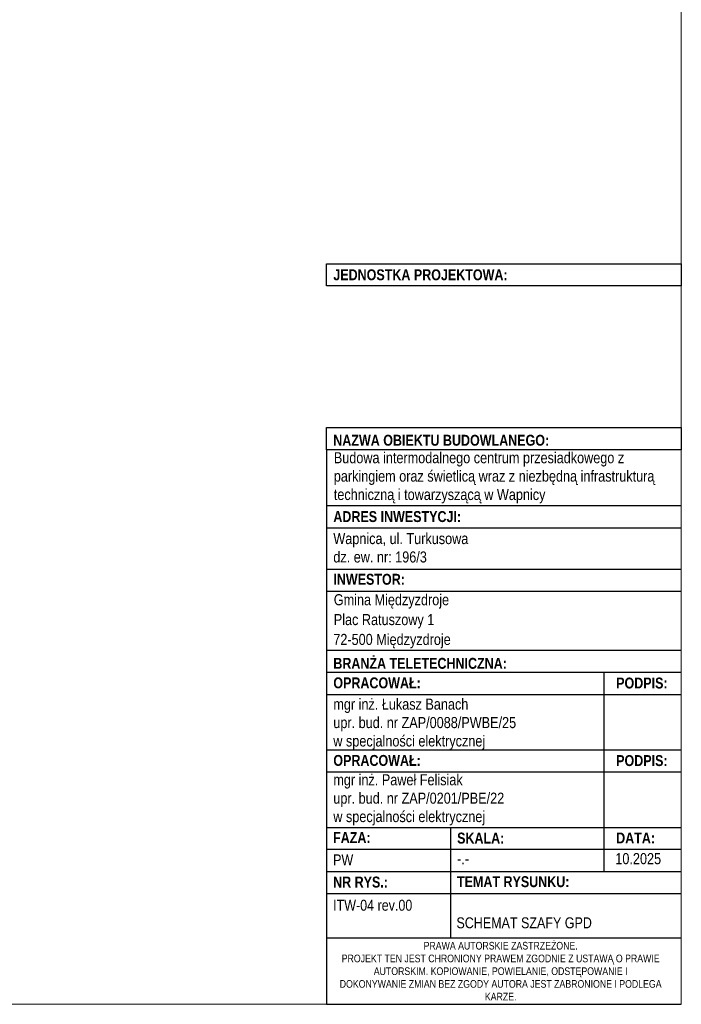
# Model space of a CAD drawing. Header units: millimetres. Extents: x 3585 to 3995, y 1397 to 1684.
# Tile 15 of 15: x 3875 to 3995, y 1397 to 1575. Entities that reach past the tile are written whole.
import ezdxf

# ---------------------------------------------------------------- set-up
doc = ezdxf.new("R2010")
doc.units = ezdxf.units.MM
doc.layers.add('#elektryczne', color=7, linetype='Continuous', lineweight=20)
doc.layers.add('A_TABELKA', color=7, linetype='Continuous', lineweight=0)
doc.layers.add('2D - Rysunki i Obrazki', color=7, linetype='Continuous')
doc.styles.add('ARIAL', font='arial.ttf')
doc.styles.add('GENERATED_STYLE_1', font='arial.ttf')
doc.styles.add('GENERATED_STYLE_2', font='ARIALN.TTF')

msp = doc.modelspace()

# ---------------------------------------------------------------- linework, layer by layer
at = {"layer": '#elektryczne'}
msp.add_lwpolyline([(3584.65, 1396.93), (3584.65, 1683.93), (3994.65, 1683.93), (3994.65, 1396.93)], close=True, dxfattribs=at)
at = {"layer": '2D - Rysunki i Obrazki', "linetype": 'Continuous', "ltscale": 0.1}
for p, q in [((3930.42, 1497.39), (3930.42, 1396.93)), ((3930.43, 1487.29), (3994.66, 1487.29)), ((3930.43, 1483.27), (3994.66, 1483.27)), ((3930.43, 1475.79), (3994.66, 1475.79)), ((3930.43, 1471.78), (3994.66, 1471.78)), ((3930.43, 1461.1), (3994.66, 1461.1)), ((3930.43, 1461.1), (3994.66, 1461.1)), ((3930.42, 1457.09), (3994.66, 1457.09)), ((3980.65, 1457.09), (3980.65, 1421.02)), ((3930.42, 1453.07), (3994.66, 1453.07)), ((3930.42, 1443.04), (3994.66, 1443.04)), ((3930.42, 1443.04), (3994.66, 1443.04)), ((3930.42, 1443.04), (3994.66, 1443.04)), ((3930.42, 1439.02), (3994.66, 1439.02)), ((3930.42, 1439.02), (3994.66, 1439.02)), ((3930.42, 1428.99), (3994.66, 1428.99)), ((3930.42, 1428.99), (3994.66, 1428.99)), ((3930.42, 1428.99), (3994.66, 1428.99)), ((3930.42, 1428.99), (3994.66, 1428.99)), ((3952.84, 1428.99), (3952.84, 1408.96)), ((3930.42, 1425.03), (3994.66, 1425.03)), ((3930.42, 1421.02), (3994.66, 1421.02)), ((3952.84, 1421.02), (3952.84, 1408.97)), ((3930.42, 1417), (3994.66, 1417)), ((3930.42, 1408.97), (3994.66, 1408.97)), ((3930.42, 1408.97), (3994.65, 1408.97)), ((3930.42, 1396.93), (3994.65, 1396.93))]:
    msp.add_line(p, q, dxfattribs=at)
at = {"layer": '2D - Rysunki i Obrazki', "linetype": 'Continuous', "ltscale": 0.1, "flags": 128}
for points in [[(3930.42, 1531.1), (3994.66, 1531.1), (3994.66, 1527.09), (3930.42, 1527.09)], [(3930.42, 1501.41), (3994.66, 1501.41), (3994.66, 1497.39), (3930.42, 1497.39)]]:
    msp.add_lwpolyline(points, close=True, dxfattribs=at)

# ---------------------------------------------------------------- texts
at = {"layer": '2D - Rysunki i Obrazki', "linetype": 'Continuous', "attachment_point": 7}
for s, insert, char_height, style in [('\\A1;{\\fArial Narrow|b1|i0|c238|p34;JEDNOSTKA PROJEKTOWA:}', (3931.64, 1528.09), 1.9765, 'GENERATED_STYLE_2'), ('\\A1;{\\fArial Narrow|b1|i0|c238|p34;NAZWA OBIEKTU BUDOWLANEGO:}', (3931.63, 1498.11), 1.9765, 'GENERATED_STYLE_2'), ('\\A1;{\\fArial Narrow|b1|i0|c238|p34;ADRES INWESTYCJI:}', (3931.64, 1484.28), 1.9765, 'GENERATED_STYLE_2'), ('{\\fArial Narrow|b0|i0|c238|p34;Wapnica, ul. Turkusowa\\Pdz. ew. nr: 196/3}', (3931.64, 1476.95), 2, 'GENERATED_STYLE_1'), ('\\A1;{\\fArial Narrow|b1|i0|c238|p34;INWESTOR:}', (3931.65, 1472.92), 1.9765, 'GENERATED_STYLE_2'), ('\\pxl0.04167,sm1.07917;{\\fArial Narrow|b0|i0|c238|p34;Gmina Międzyzdroje\\PPlac Ratuszowy 1\\P\\pl0,s*;72-500 Międzyzdroje}', (3931.64, 1461.43), 2, 'GENERATED_STYLE_1'), ('\\A1;{\\fArial Narrow|b1|i0|c238|p34;BRANŻA TELETECHNICZNA:}', (3931.64, 1457.69), 1.9765, 'GENERATED_STYLE_2'), ('\\A1;{\\fArial Narrow|b1|i0|c238|p34;OPRACOWAŁ:}', (3931.64, 1454.15), 1.9765, 'GENERATED_STYLE_2'), ('\\A1;{\\fArial Narrow|b1|i0|c238|p34;PODPIS:}', (3982.87, 1454.12), 1.9765, 'GENERATED_STYLE_2'), ('{\\fArial Narrow|b0|i0|c238|p34;mgr inż. Łukasz Banach\\Pupr. bud. nr ZAP/0088/PWBE/25\\Pw specjalności elektrycznej}', (3931.64, 1443.04), 2, 'GENERATED_STYLE_1'), ('\\A1;{\\fArial Narrow|b1|i0|c238|p34;OPRACOWAŁ:}', (3931.64, 1440.1), 1.9765, 'GENERATED_STYLE_2'), ('\\A1;{\\fArial Narrow|b1|i0|c238|p34;PODPIS:}', (3982.87, 1440.07), 1.9765, 'GENERATED_STYLE_2'), ('\\A1;{\\fArial Narrow|b1|i0|c238|p34;FAZA:}', (3931.6, 1426.16), 1.9765, 'GENERATED_STYLE_2'), ('\\A1;{\\fArial Narrow|b1|i0|c238|p34;SKALA:}', (3954.06, 1426.03), 1.9765, 'GENERATED_STYLE_2'), ('\\A1;{\\fArial Narrow|b1|i0|c238|p34;DATA:}', (3982.87, 1426.08), 1.9765, 'GENERATED_STYLE_2'), ('\\A1;{\\fArial Narrow|b0|i0|c238|p34;10.2025}', (3982.71, 1422.29), 2.0044, 'GENERATED_STYLE_1'), ('\\A1;{\\fArial Narrow|b0|i0|c238|p34;-.-}', (3954.06, 1422.29), 2.0044, 'GENERATED_STYLE_1'), ('\\A1;{\\fArial Narrow|b1|i0|c238|p34;NR RYS.:}', (3931.6, 1418.06), 1.9765, 'GENERATED_STYLE_2'), ('\\A1;{\\fArial Narrow|b1|i0|c238|p34;TEMAT RYSUNKU:}', (3954.04, 1418.13), 1.9765, 'GENERATED_STYLE_2')]:
    msp.add_mtext(s, dxfattribs=dict(at, insert=insert, char_height=char_height, style=style))
at = {"layer": '2D - Rysunki i Obrazki', "linetype": 'Continuous', "attachment_point": 7, "style": 'GENERATED_STYLE_1'}
for s, insert, char_height, width in [('{\\fArial Narrow|b0|i0|c238|p34;Budowa intermodalnego centrum przesiadkowego z parkingiem oraz świetlicą wraz z niezbędną infrastrukturą techniczną i towarzyszącą w Wapnicy}', (3931.73, 1487.69), 2, 62.0014), ('{\\fArial Narrow|b0|i0|c238|p34;mgr inż. Paweł Felisiak\\Pupr. bud. nr ZAP/0201/PBE/22\\Pw specjalności elektrycznej}', (3931.64, 1429.34), 2, 47.5243), ('\\A1;{\\fArial Narrow|b0|i0|c238|p34;PW}', (3931.6, 1422.11), 1.9765, 11.8489)]:
    msp.add_mtext(s, dxfattribs=dict(at, insert=insert, char_height=char_height, width=width))
at = {"layer": 'A_TABELKA', "linetype": 'Continuous'}
for s, insert, char_height, width, attachment_point, style in [('\\A1;{\\fArial Narrow|b0|i0|c238|p34;ITW-04 rev.00}', (3931.6, 1413.86), 1.9765, 16.5642, 7, 'GENERATED_STYLE_1'), ('\\A1;{\\fArial Narrow|b0|i0|c238|p34;SCHEMAT SZAFY GPD}', (3953.94, 1410.68), 1.9765, 38.5063, 7, 'GENERATED_STYLE_1'), ('{\\fArial Narrow|b0|i0|c238|p34;\\W1;PRAWA AUTORSKIE ZASTRZEŻONE.\\PPROJEKT TEN JEST CHRONIONY PRAWEM ZGODNIE Z USTAWĄ O PRAWIE AUTORSKIM. KOPIOWANIE, POWIELANIE, ODSTĘPOWANIE I DOKONYWANIE ZMIAN BEZ ZGODY AUTORA JEST ZABRONIONE I PODLEGA KARZE.}', (3961.95, 1402.93), 1.38353, 58.2743, 5, 'ARIAL')]:
    msp.add_mtext(s, dxfattribs=dict(at, insert=insert, char_height=char_height, width=width, attachment_point=attachment_point, style=style))

doc.saveas('drawing.dxf')
